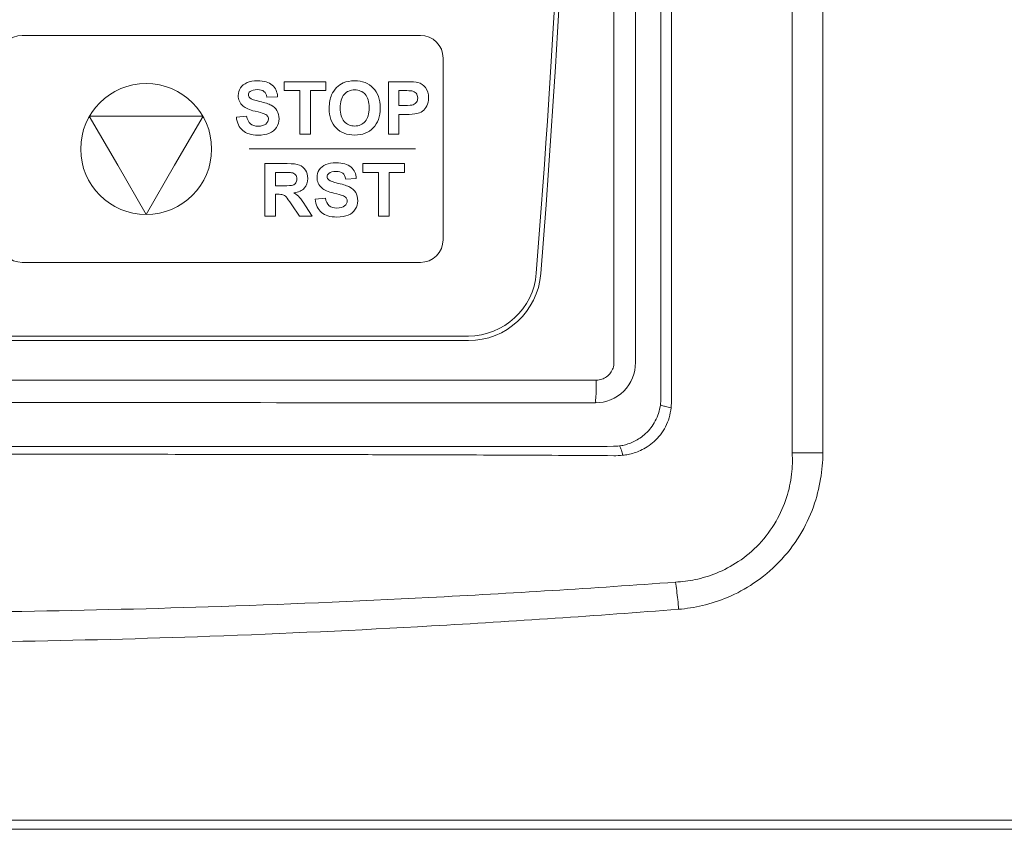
# Model space of a CAD drawing. Header units: millimetres. Extents: x -473 to 23648, y -382 to 1866.
# Tile 139 of 256: x 5145 to 5189, y 158 to 194. Entities that reach past the tile are written whole.
import ezdxf

# ---------------------------------------------------------------- set-up
doc = ezdxf.new("R2010")
doc.units = ezdxf.units.MM
doc.header["$LTSCALE"] = 80
doc.header["$PDMODE"] = 3
doc.header["$PDSIZE"] = 0.3
doc.layers.get('0').update_dxf_attribs({"linetype": 'CONTINUOUS'})
doc.layers.get('DEFPOINTS').update_dxf_attribs({"linetype": 'CONTINUOUS'})
doc.layers.add('20_ALL_FEATURES', color=7, linetype='CONTINUOUS')
doc.layers.add('layer 1', color=7, linetype='CONTINUOUS')
doc.styles.get("Standard").update_dxf_attribs({"font": 'technic_.ttf', "width": 0.7})
doc.dimstyles.get("Standard").update_dxf_attribs({"dimtxt": 3, "dimasz": 3, "dimexe": 0.18, "dimexo": 0.0625, "dimgap": 0.09, "dimtad": 1, "dimdsep": 46, "dimtxsty": 'STANDARD', "dimcen": 0.09, "dimadec": 0, "dimazin": 0, "dimtol": 1, "dimtp": 0.01, "dimtm": 0.01, "dimtfac": 1, "dimtofl": 0, "dimtmove": 0, "dimatfit": 3, "dimfxl": 1, "dimtolj": 1, "dimarcsym": 0})

# ---------------------------------------------------------------- blocks, each defined once
blk = doc.blocks.new('*D43')
at = {"color": 0, "lineweight": 0, "transparency": 16777216}
for p, q in [((5138.908, 318.41), (5249.944, 318.41)), ((5248.144, 310.41), (5248.144, 172.017)), ((5248.144, -5.056), (5248.144, 133.337)), ((5218.9, -13.056), (5249.944, -13.056))]:
    blk.add_line(p, q, dxfattribs=at)
for points in [[(5249.478, 310.41), (5246.811, 310.41), (5248.144, 318.41)], [(5246.811, -5.056), (5249.478, -5.056), (5248.144, -13.056)]]:
    blk.add_solid(points, dxfattribs=at)
at = {"layer": 'DEFPOINTS', "color": 0, "lineweight": 0, "transparency": 16777216}
for p in [(5137.108, 318.41), (5217.1, -13.056), (5248.144, -13.056)]:
    blk.add_point(p, dxfattribs=at)
at = {"color": 0, "lineweight": 0, "transparency": 16777216, "insert": (5248.144, 152.677), "char_height": 15, "attachment_point": 5, "rotation": 90}
blk.add_mtext('\\A1;331.5', dxfattribs=at)

msp = doc.modelspace()

# ---------------------------------------------------------------- linework, layer by layer
at = {"color": 0, "linetype": 'Continuous', "lineweight": 0}
for p, q in [((5171.632, 178.997), (5171.632, 284.397)), ((5172.583, 178.998), (5172.583, 284.398)), ((5173.697, 216.816), (5173.696, 177.399)), ((5108.997, 180.164), (5165.22, 180.164)), ((5165.22, 179.964), (5108.997, 179.964)), ((5103.361, 178.224), (5170.856, 178.224))]:
    msp.add_line(p, q, dxfattribs=at)
for centre, radius, start, end in [((4547.508, 231.5), 622.8, 355.525768, 4.48928), ((4547.508, 231.5), 622.6, 355.525768, 1.182237), ((5165.22, 183.164), 3, 270, 355.5258), ((5165.22, 183.164), 3.2, 270, 355.5258), ((5170.809, 178.997), 1.774, 269.9832, 0.0031), ((5171.673, 177.4), 2.023, 352.5624, 359.9945), ((5171.097, 177.4), 3.077, 352.744, 359.9708), ((5171.606, 177.322), 2.014, 270.0593, 277.6186), ((5171.646, 177.964), 3.069, 269.5944, 276.9411), ((5180.686, 509.441), 334.424, 269.79432, 270.02537)]:
    msp.add_arc(centre, radius, start, end, dxfattribs=at)
for points, knots in [([(5180.844, 223.24), (5180.844, 220.543), (5180.842, 214.903), (5180.84, 206.06), (5180.837, 196.438), (5180.835, 186.003), (5180.834, 178.772), (5180.834, 175.017)], [0, 0, 0, 0, 8.090555, 16.918673, 26.529893, 36.956915, 48.222502, 48.222502, 48.222502, 48.222502]), ([(5179.484, 222.376), (5179.484, 219.017), (5179.484, 211.922), (5179.485, 200.689), (5179.485, 188.263), (5179.486, 179.573), (5179.485, 175.019)], [0, 0, 0, 0, 10.076968, 21.286699, 33.697256, 47.356996, 47.356996, 47.356996, 47.356996]), ([(5174.16, 216.815), (5174.16, 214.558), (5174.161, 210.264), (5174.163, 204.126), (5174.164, 198.575), (5174.166, 193.539), (5174.167, 188.956), (5174.169, 184.776), (5174.171, 180.967), (5174.172, 178.548), (5174.173, 177.398)], [0, 0, 0, 0, 6.772689, 12.88158, 18.412822, 23.426777, 27.989687, 32.160662, 35.968839, 39.417299, 39.417299, 39.417299, 39.417299]), ([(5170.856, 178.224), (5170.937, 178.224), (5171.1, 178.249), (5171.319, 178.361), (5171.494, 178.535), (5171.606, 178.754), (5171.632, 178.917), (5171.632, 178.997)], [0, 0, 0, 0, 0.242314, 0.484835, 0.727256, 0.969576, 1.211827, 1.211827, 1.211827, 1.211827]), ([(5170.856, 178.224), (5170.856, 178.097), (5170.85, 177.868), (5170.855, 177.544), (5170.814, 177.372), (5170.835, 177.231), (5170.808, 177.224)], [0, 0, 0, 0, 0.379467, 0.702321, 0.920526, 1.00263, 1.00263, 1.00263, 1.00263]), ([(5103.409, 177.224), (5110.896, 177.229), (5125.875, 177.235), (5148.342, 177.235), (5163.321, 177.229), (5170.808, 177.224)], [0, 0, 0, 0, 22.462721, 44.937212, 67.399918, 67.399918, 67.399918, 67.399918]), ([(5173.679, 177.138), (5173.663, 177.01), (5173.607, 176.765), (5173.464, 176.425), (5173.272, 176.125), (5173.042, 175.872), (5172.794, 175.674), (5172.548, 175.529), (5172.311, 175.428), (5172.088, 175.361), (5171.943, 175.335), (5171.873, 175.325)], [0, 0, 0, 0, 0.385991, 0.74837, 1.101994, 1.449778, 1.768679, 2.050227, 2.305182, 2.538103, 2.747748, 2.747748, 2.747748, 2.747748]), ([(5174.149, 177.011), (5174.135, 176.861), (5174.079, 176.572), (5173.917, 176.169), (5173.691, 175.814), (5173.416, 175.517), (5173.118, 175.289), (5172.819, 175.125), (5172.534, 175.015), (5172.268, 174.948), (5172.097, 174.924), (5172.017, 174.917)], [0, 0, 0, 0, 0.45083, 0.878736, 1.296424, 1.705924, 2.083899, 2.419344, 2.723822, 2.997137, 3.240565, 3.240565, 3.240565, 3.240565]), ([(5174.149, 177.011), (5174.066, 177.026), (5173.922, 177.049), (5173.784, 177.097), (5173.686, 177.115), (5173.679, 177.138)], [0, 0, 0, 0, 0.2502056, 0.418281, 0.4885802, 0.4885802, 0.4885802, 0.4885802]), ([(5171.608, 175.308), (5170.896, 175.307), (5169.409, 175.306), (5167.082, 175.305), (5164.561, 175.305), (5161.838, 175.304), (5158.913, 175.303), (5155.919, 175.303), (5153.061, 175.303), (5150.485, 175.302), (5148.155, 175.302), (5145.931, 175.302), (5143.721, 175.302), (5141.496, 175.302), (5139.288, 175.302), (5137.826, 175.302), (5137.108, 175.302)], [0, 0, 0, 0, 2.136676, 4.462188, 6.980853, 9.700442, 12.631502, 15.753897, 18.682545, 21.204402, 23.48372, 25.672061, 27.877331, 30.112252, 32.348791, 34.500001, 34.500001, 34.500001, 34.500001]), ([(5172.017, 174.917), (5172.001, 174.99), (5171.973, 175.115), (5171.928, 175.24), (5171.895, 175.322), (5171.873, 175.325)], [0, 0, 0, 0, 0.2214407, 0.3701767, 0.4369144, 0.4369144, 0.4369144, 0.4369144]), ([(5171.624, 174.895), (5170.91, 174.9), (5169.42, 174.91), (5167.09, 174.922), (5164.567, 174.931), (5161.842, 174.939), (5158.917, 174.945), (5155.922, 174.951), (5153.064, 174.955), (5150.487, 174.957), (5148.156, 174.959), (5145.932, 174.961), (5143.722, 174.962), (5141.496, 174.963), (5139.288, 174.964), (5137.826, 174.964), (5137.108, 174.964)], [0, 0, 0, 0, 2.141556, 4.470073, 6.990716, 9.711686, 12.643764, 15.76692, 18.696103, 21.218343, 23.497966, 25.686573, 27.892107, 30.127305, 32.364141, 34.515674, 34.515674, 34.515674, 34.515674]), ([(5179.485, 175.019), (5179.506, 174.706), (5179.483, 174.042), (5179.267, 173.013), (5178.797, 171.955), (5178.072, 170.983), (5177.163, 170.217), (5176.195, 169.703), (5175.251, 169.419), (5174.634, 169.338), (5174.34, 169.327)], [0, 0, 0, 0, 0.94089, 1.983216, 3.136018, 4.384337, 5.589007, 6.673486, 7.649323, 8.530638, 8.530638, 8.530638, 8.530638]), ([(5180.834, 175.017), (5180.835, 174.634), (5180.764, 173.829), (5180.448, 172.593), (5179.842, 171.333), (5178.949, 170.178), (5177.853, 169.262), (5176.697, 168.639), (5175.573, 168.274), (5174.836, 168.157), (5174.484, 168.13)], [0, 0, 0, 0, 1.148532, 2.412583, 3.808493, 5.31212, 6.757933, 8.06064, 9.228158, 10.287897, 10.287897, 10.287897, 10.287897]), ([(5174.34, 169.327), (5170.723, 169.06), (5163.864, 168.634), (5154.084, 168.222), (5145.291, 168.01), (5139.742, 167.966), (5137.108, 167.966)], [0, 0, 0, 0, 10.880652, 20.615436, 29.365164, 37.264506, 37.264506, 37.264506, 37.264506]), ([(5174.484, 168.13), (5174.473, 168.272), (5174.448, 168.549), (5174.401, 168.948), (5174.362, 169.205), (5174.34, 169.327)], [0, 0, 0, 0, 0.425776, 0.833721, 1.205578, 1.205578, 1.205578, 1.205578]), ([(5174.484, 168.13), (5170.856, 167.849), (5163.975, 167.381), (5154.159, 166.923), (5145.329, 166.69), (5139.754, 166.643), (5137.108, 166.643)], [0, 0, 0, 0, 10.915961, 20.689601, 29.478507, 37.414247, 37.414247, 37.414247, 37.414247])]:
    msp.add_open_spline(points, degree=3, knots=knots, dxfattribs=at)
at = {"layer": '20_ALL_FEATURES', "linetype": 'Continuous', "lineweight": 0}
for p, q in [((5052.119, 158.844), (5222.098, 158.844)), ((5052.619, 158.444), (5221.598, 158.444))]:
    msp.add_line(p, q, dxfattribs=at)
at = {"layer": 'layer 1', "color": 0, "lineweight": 0}
for points, knots in [([(5145.567, 193.407), (5145.567, 193.407), (5163.108, 193.407), (5163.108, 193.407), (5163.108, 193.407), (5163.659, 193.407), (5164.108, 192.957), (5164.108, 192.407), (5164.108, 192.407), (5164.108, 192.407), (5164.108, 184.407), (5164.108, 184.407), (5164.108, 184.407), (5164.108, 183.857), (5163.658, 183.407), (5163.108, 183.407), (5163.108, 183.407), (5163.108, 183.407), (5145.567, 183.407), (5145.567, 183.407), (5145.567, 183.407), (5145.017, 183.407), (5144.567, 183.857), (5144.567, 184.407), (5144.567, 184.407), (5144.567, 184.407), (5144.567, 192.407), (5144.567, 192.407), (5144.567, 192.407), (5144.567, 192.957), (5145.017, 193.407), (5145.567, 193.407)], [0, 0, 0, 0, 0.125, 0.125, 0.125, 0.125, 0.25, 0.25, 0.25, 0.25, 0.375, 0.375, 0.375, 0.375, 0.5, 0.5, 0.5, 0.5, 0.625, 0.625, 0.625, 0.625, 0.75, 0.75, 0.75, 0.75, 0.875, 0.875, 0.875, 0.875, 1, 1, 1, 1]), ([(5151.026, 185.52), (5149.433, 185.52), (5148.142, 186.812), (5148.142, 188.404), (5148.142, 188.404), (5148.142, 189.997), (5149.433, 191.289), (5151.026, 191.289), (5151.026, 191.289), (5152.619, 191.289), (5153.911, 189.997), (5153.911, 188.404), (5153.911, 188.404), (5153.911, 186.812), (5152.619, 185.52), (5151.026, 185.52)], [0, 0, 0, 0, 0.25, 0.25, 0.25, 0.25, 0.5, 0.5, 0.5, 0.5, 0.75, 0.75, 0.75, 0.75, 1, 1, 1, 1]), ([(5154.998, 189.808), (5154.998, 189.808), (5155.452, 189.853), (5155.452, 189.853), (5155.452, 189.853), (5155.479, 189.7), (5155.535, 189.588), (5155.619, 189.516), (5155.619, 189.516), (5155.702, 189.445), (5155.815, 189.409), (5155.957, 189.409), (5155.957, 189.409), (5156.107, 189.409), (5156.22, 189.441), (5156.296, 189.505), (5156.296, 189.505), (5156.373, 189.569), (5156.411, 189.643), (5156.411, 189.728), (5156.411, 189.728), (5156.411, 189.783), (5156.395, 189.829), (5156.363, 189.867), (5156.363, 189.867), (5156.331, 189.906), (5156.275, 189.939), (5156.195, 189.967), (5156.195, 189.967), (5156.14, 189.987), (5156.015, 190.02), (5155.821, 190.069), (5155.821, 190.069), (5155.571, 190.13), (5155.395, 190.207), (5155.295, 190.297), (5155.295, 190.297), (5155.153, 190.424), (5155.081, 190.579), (5155.081, 190.762), (5155.081, 190.762), (5155.081, 190.88), (5155.115, 190.99), (5155.182, 191.093), (5155.182, 191.093), (5155.248, 191.195), (5155.345, 191.273), (5155.47, 191.327), (5155.47, 191.327), (5155.596, 191.38), (5155.747, 191.407), (5155.925, 191.407), (5155.925, 191.407), (5156.216, 191.407), (5156.434, 191.344), (5156.581, 191.217), (5156.581, 191.217), (5156.727, 191.089), (5156.804, 190.92), (5156.811, 190.707), (5156.811, 190.707), (5156.811, 190.707), (5156.345, 190.687), (5156.345, 190.687), (5156.345, 190.687), (5156.325, 190.805), (5156.282, 190.891), (5156.216, 190.943), (5156.216, 190.943), (5156.15, 190.995), (5156.052, 191.021), (5155.921, 191.021), (5155.921, 191.021), (5155.785, 191.021), (5155.678, 190.993), (5155.602, 190.937), (5155.602, 190.937), (5155.552, 190.902), (5155.528, 190.854), (5155.528, 190.794), (5155.528, 190.794), (5155.528, 190.739), (5155.551, 190.692), (5155.597, 190.654), (5155.597, 190.654), (5155.656, 190.604), (5155.799, 190.552), (5156.026, 190.499), (5156.026, 190.499), (5156.253, 190.445), (5156.421, 190.39), (5156.53, 190.333), (5156.53, 190.333), (5156.639, 190.275), (5156.724, 190.197), (5156.786, 190.098), (5156.786, 190.098), (5156.847, 189.998), (5156.878, 189.875), (5156.878, 189.73), (5156.878, 189.73), (5156.878, 189.597), (5156.841, 189.473), (5156.767, 189.358), (5156.767, 189.358), (5156.694, 189.242), (5156.59, 189.156), (5156.455, 189.1), (5156.455, 189.1), (5156.321, 189.043), (5156.153, 189.015), (5155.952, 189.015), (5155.952, 189.015), (5155.66, 189.015), (5155.435, 189.083), (5155.278, 189.218), (5155.278, 189.218), (5155.122, 189.353), (5155.028, 189.55), (5154.998, 189.808)], [0, 0, 0, 0, 0.033333, 0.033333, 0.033333, 0.033333, 0.066667, 0.066667, 0.066667, 0.066667, 0.1, 0.1, 0.1, 0.1, 0.133333, 0.133333, 0.133333, 0.133333, 0.166667, 0.166667, 0.166667, 0.166667, 0.2, 0.2, 0.2, 0.2, 0.233333, 0.233333, 0.233333, 0.233333, 0.266667, 0.266667, 0.266667, 0.266667, 0.3, 0.3, 0.3, 0.3, 0.333333, 0.333333, 0.333333, 0.333333, 0.366667, 0.366667, 0.366667, 0.366667, 0.4, 0.4, 0.4, 0.4, 0.433333, 0.433333, 0.433333, 0.433333, 0.466667, 0.466667, 0.466667, 0.466667, 0.5, 0.5, 0.5, 0.5, 0.533333, 0.533333, 0.533333, 0.533333, 0.566667, 0.566667, 0.566667, 0.566667, 0.6, 0.6, 0.6, 0.6, 0.633333, 0.633333, 0.633333, 0.633333, 0.666667, 0.666667, 0.666667, 0.666667, 0.7, 0.7, 0.7, 0.7, 0.733333, 0.733333, 0.733333, 0.733333, 0.766667, 0.766667, 0.766667, 0.766667, 0.8, 0.8, 0.8, 0.8, 0.833333, 0.833333, 0.833333, 0.833333, 0.866667, 0.866667, 0.866667, 0.866667, 0.9, 0.9, 0.9, 0.9, 0.933333, 0.933333, 0.933333, 0.933333, 0.966667, 0.966667, 0.966667, 0.966667, 1, 1, 1, 1]), ([(5157.791, 189.056), (5157.791, 189.056), (5157.791, 190.977), (5157.791, 190.977), (5157.791, 190.977), (5157.791, 190.977), (5157.105, 190.977), (5157.105, 190.977), (5157.105, 190.977), (5157.105, 190.977), (5157.105, 191.368), (5157.105, 191.368), (5157.105, 191.368), (5157.105, 191.368), (5158.942, 191.368), (5158.942, 191.368), (5158.942, 191.368), (5158.942, 191.368), (5158.942, 190.977), (5158.942, 190.977), (5158.942, 190.977), (5158.942, 190.977), (5158.258, 190.977), (5158.258, 190.977), (5158.258, 190.977), (5158.258, 190.977), (5158.258, 189.056), (5158.258, 189.056), (5158.258, 189.056), (5158.258, 189.056), (5157.791, 189.056), (5157.791, 189.056)], [0, 0, 0, 0, 0.125, 0.125, 0.125, 0.125, 0.25, 0.25, 0.25, 0.25, 0.375, 0.375, 0.375, 0.375, 0.5, 0.5, 0.5, 0.5, 0.625, 0.625, 0.625, 0.625, 0.75, 0.75, 0.75, 0.75, 0.875, 0.875, 0.875, 0.875, 1, 1, 1, 1]), ([(5159.09, 190.198), (5159.09, 190.434), (5159.125, 190.631), (5159.196, 190.791), (5159.196, 190.791), (5159.249, 190.908), (5159.32, 191.014), (5159.411, 191.108), (5159.411, 191.108), (5159.502, 191.201), (5159.602, 191.271), (5159.71, 191.316), (5159.71, 191.316), (5159.854, 191.377), (5160.02, 191.407), (5160.208, 191.407), (5160.208, 191.407), (5160.549, 191.407), (5160.821, 191.302), (5161.026, 191.09), (5161.026, 191.09), (5161.231, 190.879), (5161.333, 190.585), (5161.333, 190.209), (5161.333, 190.209), (5161.333, 189.836), (5161.231, 189.544), (5161.028, 189.333), (5161.028, 189.333), (5160.825, 189.122), (5160.554, 189.017), (5160.215, 189.017), (5160.215, 189.017), (5159.871, 189.017), (5159.597, 189.122), (5159.395, 189.331), (5159.395, 189.331), (5159.192, 189.541), (5159.09, 189.83), (5159.09, 190.198)], [0, 0, 0, 0, 0.1, 0.1, 0.1, 0.1, 0.2, 0.2, 0.2, 0.2, 0.3, 0.3, 0.3, 0.3, 0.4, 0.4, 0.4, 0.4, 0.5, 0.5, 0.5, 0.5, 0.6, 0.6, 0.6, 0.6, 0.7, 0.7, 0.7, 0.7, 0.8, 0.8, 0.8, 0.8, 0.9, 0.9, 0.9, 0.9, 1, 1, 1, 1]), ([(5161.697, 189.056), (5161.697, 189.056), (5161.697, 191.368), (5161.697, 191.368), (5161.697, 191.368), (5161.697, 191.368), (5162.446, 191.368), (5162.446, 191.368), (5162.446, 191.368), (5162.73, 191.368), (5162.915, 191.356), (5163.001, 191.333), (5163.001, 191.333), (5163.133, 191.298), (5163.245, 191.223), (5163.334, 191.107), (5163.334, 191.107), (5163.423, 190.991), (5163.468, 190.84), (5163.468, 190.657), (5163.468, 190.657), (5163.468, 190.515), (5163.442, 190.395), (5163.39, 190.299), (5163.39, 190.299), (5163.339, 190.202), (5163.274, 190.126), (5163.194, 190.071), (5163.194, 190.071), (5163.115, 190.016), (5163.034, 189.979), (5162.952, 189.961), (5162.952, 189.961), (5162.841, 189.939), (5162.679, 189.928), (5162.468, 189.928), (5162.468, 189.928), (5162.468, 189.928), (5162.164, 189.928), (5162.164, 189.928), (5162.164, 189.928), (5162.164, 189.928), (5162.164, 189.056), (5162.164, 189.056), (5162.164, 189.056), (5162.164, 189.056), (5161.697, 189.056), (5161.697, 189.056)], [0, 0, 0, 0, 0.083333, 0.083333, 0.083333, 0.083333, 0.166667, 0.166667, 0.166667, 0.166667, 0.25, 0.25, 0.25, 0.25, 0.333333, 0.333333, 0.333333, 0.333333, 0.416667, 0.416667, 0.416667, 0.416667, 0.5, 0.5, 0.5, 0.5, 0.583333, 0.583333, 0.583333, 0.583333, 0.666667, 0.666667, 0.666667, 0.666667, 0.75, 0.75, 0.75, 0.75, 0.833333, 0.833333, 0.833333, 0.833333, 0.916667, 0.916667, 0.916667, 0.916667, 1, 1, 1, 1]), ([(5159.571, 190.213), (5159.571, 189.952), (5159.632, 189.753), (5159.752, 189.618), (5159.752, 189.618), (5159.874, 189.483), (5160.027, 189.416), (5160.213, 189.416), (5160.213, 189.416), (5160.399, 189.416), (5160.552, 189.482), (5160.671, 189.617), (5160.671, 189.617), (5160.79, 189.751), (5160.85, 189.952), (5160.85, 190.22), (5160.85, 190.22), (5160.85, 190.485), (5160.792, 190.682), (5160.676, 190.813), (5160.676, 190.813), (5160.56, 190.943), (5160.405, 191.008), (5160.213, 191.008), (5160.213, 191.008), (5160.021, 191.008), (5159.866, 190.942), (5159.748, 190.81), (5159.748, 190.81), (5159.63, 190.678), (5159.571, 190.48), (5159.571, 190.213)], [0, 0, 0, 0, 0.125, 0.125, 0.125, 0.125, 0.25, 0.25, 0.25, 0.25, 0.375, 0.375, 0.375, 0.375, 0.5, 0.5, 0.5, 0.5, 0.625, 0.625, 0.625, 0.625, 0.75, 0.75, 0.75, 0.75, 0.875, 0.875, 0.875, 0.875, 1, 1, 1, 1]), ([(5162.164, 190.977), (5162.164, 190.977), (5162.164, 190.321), (5162.164, 190.321), (5162.164, 190.321), (5162.164, 190.321), (5162.419, 190.321), (5162.419, 190.321), (5162.419, 190.321), (5162.603, 190.321), (5162.726, 190.333), (5162.788, 190.357), (5162.788, 190.357), (5162.85, 190.381), (5162.899, 190.419), (5162.934, 190.471), (5162.934, 190.471), (5162.969, 190.522), (5162.987, 190.582), (5162.987, 190.65), (5162.987, 190.65), (5162.987, 190.734), (5162.962, 190.804), (5162.913, 190.859), (5162.913, 190.859), (5162.864, 190.913), (5162.801, 190.948), (5162.725, 190.961), (5162.725, 190.961), (5162.669, 190.972), (5162.557, 190.977), (5162.389, 190.977), (5162.389, 190.977), (5162.389, 190.977), (5162.164, 190.977), (5162.164, 190.977)], [0, 0, 0, 0, 0.111111, 0.111111, 0.111111, 0.111111, 0.222222, 0.222222, 0.222222, 0.222222, 0.333333, 0.333333, 0.333333, 0.333333, 0.444444, 0.444444, 0.444444, 0.444444, 0.555556, 0.555556, 0.555556, 0.555556, 0.666667, 0.666667, 0.666667, 0.666667, 0.777778, 0.777778, 0.777778, 0.777778, 0.888889, 0.888889, 0.888889, 0.888889, 1, 1, 1, 1]), ([(5151.026, 185.52), (5151.026, 185.52), (5149.774, 187.689), (5149.774, 187.689), (5149.774, 187.689), (5149.774, 187.689), (5148.522, 189.857), (5148.522, 189.857), (5148.522, 189.857), (5148.522, 189.857), (5151.026, 189.857), (5151.026, 189.857), (5151.026, 189.857), (5151.026, 189.857), (5153.53, 189.857), (5153.53, 189.857), (5153.53, 189.857), (5153.53, 189.857), (5152.278, 187.689), (5152.278, 187.689), (5152.278, 187.689), (5152.278, 187.689), (5151.026, 185.52), (5151.026, 185.52)], [0, 0, 0, 0, 0.166667, 0.166667, 0.166667, 0.166667, 0.333333, 0.333333, 0.333333, 0.333333, 0.5, 0.5, 0.5, 0.5, 0.666667, 0.666667, 0.666667, 0.666667, 0.833333, 0.833333, 0.833333, 0.833333, 1, 1, 1, 1]), ([(5156.255, 185.448), (5156.255, 185.448), (5156.255, 187.76), (5156.255, 187.76), (5156.255, 187.76), (5156.255, 187.76), (5157.238, 187.76), (5157.238, 187.76), (5157.238, 187.76), (5157.485, 187.76), (5157.665, 187.739), (5157.777, 187.698), (5157.777, 187.698), (5157.888, 187.656), (5157.978, 187.582), (5158.046, 187.476), (5158.046, 187.476), (5158.113, 187.37), (5158.146, 187.249), (5158.146, 187.112), (5158.146, 187.112), (5158.146, 186.939), (5158.095, 186.795), (5157.993, 186.682), (5157.993, 186.682), (5157.892, 186.569), (5157.739, 186.498), (5157.536, 186.469), (5157.536, 186.469), (5157.637, 186.41), (5157.721, 186.345), (5157.786, 186.274), (5157.786, 186.274), (5157.852, 186.204), (5157.94, 186.079), (5158.052, 185.899), (5158.052, 185.899), (5158.052, 185.899), (5158.334, 185.448), (5158.334, 185.448), (5158.334, 185.448), (5158.334, 185.448), (5157.776, 185.448), (5157.776, 185.448), (5157.776, 185.448), (5157.776, 185.448), (5157.439, 185.952), (5157.439, 185.952), (5157.439, 185.952), (5157.318, 186.131), (5157.237, 186.244), (5157.193, 186.291), (5157.193, 186.291), (5157.148, 186.338), (5157.102, 186.37), (5157.052, 186.387), (5157.052, 186.387), (5157.003, 186.405), (5156.924, 186.413), (5156.817, 186.413), (5156.817, 186.413), (5156.817, 186.413), (5156.723, 186.413), (5156.723, 186.413), (5156.723, 186.413), (5156.723, 186.413), (5156.723, 185.448), (5156.723, 185.448), (5156.723, 185.448), (5156.723, 185.448), (5156.255, 185.448), (5156.255, 185.448)], [0, 0, 0, 0, 0.055556, 0.055556, 0.055556, 0.055556, 0.111111, 0.111111, 0.111111, 0.111111, 0.166667, 0.166667, 0.166667, 0.166667, 0.222222, 0.222222, 0.222222, 0.222222, 0.277778, 0.277778, 0.277778, 0.277778, 0.333333, 0.333333, 0.333333, 0.333333, 0.388889, 0.388889, 0.388889, 0.388889, 0.444444, 0.444444, 0.444444, 0.444444, 0.5, 0.5, 0.5, 0.5, 0.555556, 0.555556, 0.555556, 0.555556, 0.611111, 0.611111, 0.611111, 0.611111, 0.666667, 0.666667, 0.666667, 0.666667, 0.722222, 0.722222, 0.722222, 0.722222, 0.777778, 0.777778, 0.777778, 0.777778, 0.833333, 0.833333, 0.833333, 0.833333, 0.888889, 0.888889, 0.888889, 0.888889, 0.944444, 0.944444, 0.944444, 0.944444, 1, 1, 1, 1]), ([(5158.468, 186.2), (5158.468, 186.2), (5158.922, 186.245), (5158.922, 186.245), (5158.922, 186.245), (5158.949, 186.092), (5159.005, 185.98), (5159.089, 185.908), (5159.089, 185.908), (5159.172, 185.837), (5159.285, 185.801), (5159.427, 185.801), (5159.427, 185.801), (5159.577, 185.801), (5159.691, 185.833), (5159.766, 185.897), (5159.766, 185.897), (5159.843, 185.961), (5159.881, 186.035), (5159.881, 186.12), (5159.881, 186.12), (5159.881, 186.175), (5159.865, 186.221), (5159.833, 186.259), (5159.833, 186.259), (5159.801, 186.298), (5159.745, 186.332), (5159.665, 186.36), (5159.665, 186.36), (5159.61, 186.379), (5159.485, 186.412), (5159.291, 186.461), (5159.291, 186.461), (5159.041, 186.523), (5158.865, 186.599), (5158.765, 186.689), (5158.765, 186.689), (5158.623, 186.816), (5158.552, 186.971), (5158.552, 187.155), (5158.552, 187.155), (5158.552, 187.272), (5158.585, 187.382), (5158.652, 187.485), (5158.652, 187.485), (5158.718, 187.587), (5158.815, 187.665), (5158.94, 187.719), (5158.94, 187.719), (5159.066, 187.772), (5159.217, 187.799), (5159.395, 187.799), (5159.395, 187.799), (5159.686, 187.799), (5159.904, 187.736), (5160.051, 187.609), (5160.051, 187.609), (5160.197, 187.481), (5160.274, 187.312), (5160.282, 187.099), (5160.282, 187.099), (5160.282, 187.099), (5159.815, 187.079), (5159.815, 187.079), (5159.815, 187.079), (5159.795, 187.198), (5159.752, 187.283), (5159.686, 187.335), (5159.686, 187.335), (5159.621, 187.387), (5159.522, 187.413), (5159.391, 187.413), (5159.391, 187.413), (5159.255, 187.413), (5159.148, 187.385), (5159.072, 187.329), (5159.072, 187.329), (5159.023, 187.294), (5158.998, 187.246), (5158.998, 187.186), (5158.998, 187.186), (5158.998, 187.131), (5159.021, 187.085), (5159.067, 187.046), (5159.067, 187.046), (5159.126, 186.996), (5159.269, 186.945), (5159.496, 186.891), (5159.496, 186.891), (5159.723, 186.837), (5159.891, 186.782), (5160, 186.725), (5160, 186.725), (5160.109, 186.667), (5160.194, 186.589), (5160.256, 186.49), (5160.256, 186.49), (5160.317, 186.39), (5160.348, 186.267), (5160.348, 186.122), (5160.348, 186.122), (5160.348, 185.989), (5160.311, 185.865), (5160.237, 185.75), (5160.237, 185.75), (5160.164, 185.634), (5160.06, 185.548), (5159.925, 185.492), (5159.925, 185.492), (5159.791, 185.435), (5159.623, 185.407), (5159.422, 185.407), (5159.422, 185.407), (5159.13, 185.407), (5158.905, 185.475), (5158.749, 185.61), (5158.749, 185.61), (5158.592, 185.745), (5158.498, 185.942), (5158.468, 186.2)], [0, 0, 0, 0, 0.033333, 0.033333, 0.033333, 0.033333, 0.066667, 0.066667, 0.066667, 0.066667, 0.1, 0.1, 0.1, 0.1, 0.133333, 0.133333, 0.133333, 0.133333, 0.166667, 0.166667, 0.166667, 0.166667, 0.2, 0.2, 0.2, 0.2, 0.233333, 0.233333, 0.233333, 0.233333, 0.266667, 0.266667, 0.266667, 0.266667, 0.3, 0.3, 0.3, 0.3, 0.333333, 0.333333, 0.333333, 0.333333, 0.366667, 0.366667, 0.366667, 0.366667, 0.4, 0.4, 0.4, 0.4, 0.433333, 0.433333, 0.433333, 0.433333, 0.466667, 0.466667, 0.466667, 0.466667, 0.5, 0.5, 0.5, 0.5, 0.533333, 0.533333, 0.533333, 0.533333, 0.566667, 0.566667, 0.566667, 0.566667, 0.6, 0.6, 0.6, 0.6, 0.633333, 0.633333, 0.633333, 0.633333, 0.666667, 0.666667, 0.666667, 0.666667, 0.7, 0.7, 0.7, 0.7, 0.733333, 0.733333, 0.733333, 0.733333, 0.766667, 0.766667, 0.766667, 0.766667, 0.8, 0.8, 0.8, 0.8, 0.833333, 0.833333, 0.833333, 0.833333, 0.866667, 0.866667, 0.866667, 0.866667, 0.9, 0.9, 0.9, 0.9, 0.933333, 0.933333, 0.933333, 0.933333, 0.966667, 0.966667, 0.966667, 0.966667, 1, 1, 1, 1]), ([(5161.261, 185.448), (5161.261, 185.448), (5161.261, 187.369), (5161.261, 187.369), (5161.261, 187.369), (5161.261, 187.369), (5160.575, 187.369), (5160.575, 187.369), (5160.575, 187.369), (5160.575, 187.369), (5160.575, 187.76), (5160.575, 187.76), (5160.575, 187.76), (5160.575, 187.76), (5162.412, 187.76), (5162.412, 187.76), (5162.412, 187.76), (5162.412, 187.76), (5162.412, 187.369), (5162.412, 187.369), (5162.412, 187.369), (5162.412, 187.369), (5161.728, 187.369), (5161.728, 187.369), (5161.728, 187.369), (5161.728, 187.369), (5161.728, 185.448), (5161.728, 185.448), (5161.728, 185.448), (5161.728, 185.448), (5161.261, 185.448), (5161.261, 185.448)], [0, 0, 0, 0, 0.125, 0.125, 0.125, 0.125, 0.25, 0.25, 0.25, 0.25, 0.375, 0.375, 0.375, 0.375, 0.5, 0.5, 0.5, 0.5, 0.625, 0.625, 0.625, 0.625, 0.75, 0.75, 0.75, 0.75, 0.875, 0.875, 0.875, 0.875, 1, 1, 1, 1]), ([(5156.723, 186.783), (5156.723, 186.783), (5157.068, 186.783), (5157.068, 186.783), (5157.068, 186.783), (5157.292, 186.783), (5157.432, 186.792), (5157.487, 186.811), (5157.487, 186.811), (5157.543, 186.829), (5157.587, 186.862), (5157.618, 186.909), (5157.618, 186.909), (5157.65, 186.955), (5157.666, 187.012), (5157.666, 187.082), (5157.666, 187.082), (5157.666, 187.16), (5157.645, 187.222), (5157.603, 187.27), (5157.603, 187.27), (5157.562, 187.318), (5157.503, 187.348), (5157.427, 187.361), (5157.427, 187.361), (5157.39, 187.366), (5157.276, 187.369), (5157.086, 187.369), (5157.086, 187.369), (5157.086, 187.369), (5156.723, 187.369), (5156.723, 187.369), (5156.723, 187.369), (5156.723, 187.369), (5156.723, 186.783), (5156.723, 186.783)], [0, 0, 0, 0, 0.111111, 0.111111, 0.111111, 0.111111, 0.222222, 0.222222, 0.222222, 0.222222, 0.333333, 0.333333, 0.333333, 0.333333, 0.444444, 0.444444, 0.444444, 0.444444, 0.555556, 0.555556, 0.555556, 0.555556, 0.666667, 0.666667, 0.666667, 0.666667, 0.777778, 0.777778, 0.777778, 0.777778, 0.888889, 0.888889, 0.888889, 0.888889, 1, 1, 1, 1])]:
    msp.add_open_spline(points, degree=3, knots=knots, dxfattribs=at)
msp.add_open_spline([(5155.57, 188.407), (5155.57, 188.407), (5162.897, 188.407), (5162.897, 188.407)], degree=3, dxfattribs=at)

# ---------------------------------------------------------------- dimensions: what is measured, and where the dimension line sits
at = {"color": 3, "lineweight": 0}
dim = msp.add_linear_dim(base=(5248.144, -13.056), p1=(5137.108, 318.41), p2=(5217.1, -13.056), angle=90, dimstyle='STANDARD', override={"dimtxt": 15, "dimasz": 8, "dimexe": 1.8, "dimexo": 1.8, "dimtad": 0, "dimdec": 1, "dimzin": 0, "dimdsep": 0, "dimcen": 0.5, "dimtol": 0, "dimtdec": 4, "dimtzin": 0, "dimlwd": 0, "dimlwe": 0}, dxfattribs=at)
dim.commit()
dim.dimension.update_dxf_attribs({"geometry": '*D43', "text_midpoint": (5248.144, 152.677), "dimtype": 160})

doc.saveas('drawing.dxf')
